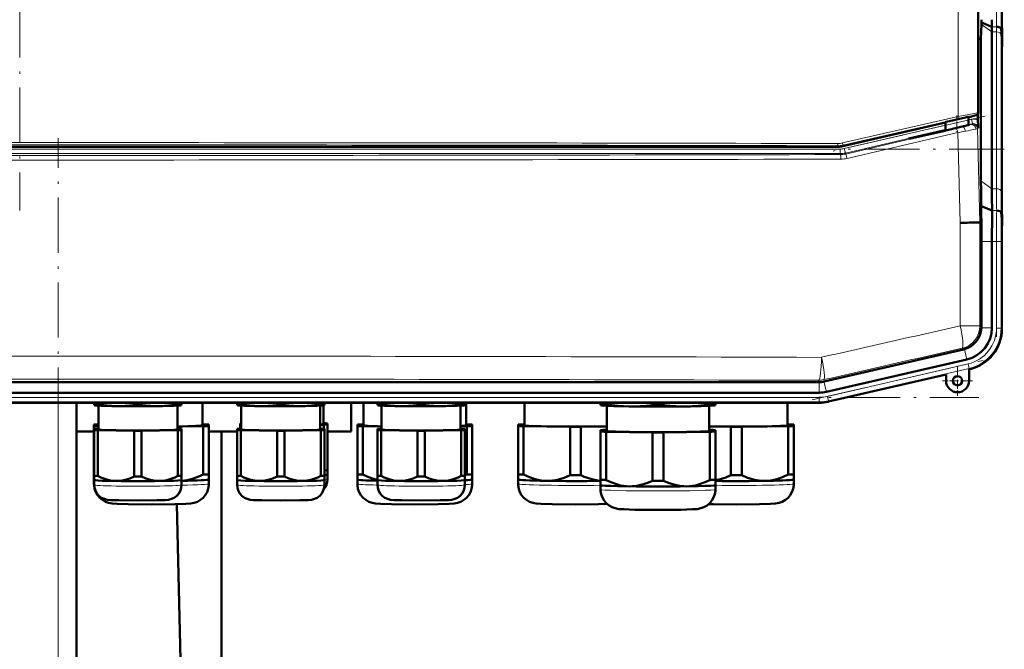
# Model space of a CAD drawing. Extents: x -1351 to 1763, y -1300 to 601.
# Tile 16 of 91: x -1068 to -853, y 243 to 380. Entities that reach past the tile are written whole.
import ezdxf

# ---------------------------------------------------------------- set-up
doc = ezdxf.new("R2010")
doc.units = 0
doc.linetypes.add('DASHDOT', pattern=[18.5, 12, -3, 0.5, -3])

msp = doc.modelspace()

# ---------------------------------------------------------------- linework, layer by layer
at = {"color": 7, "linetype": 'DASHDOT', "lineweight": 18}
for p, q in [((-1067.53, 513.43), (-1067.53, 338.67)), ((-854.87, 481.07), (-854.87, 371.01)), ((-857.32, 359.21), (-891.02, 351.43)), ((-1059.13, -336.54), (-1059.13, 354.36)), ((-853.17, 352.02), (-1281.89, 352.02)), ((-854.87, 333.78), (-854.87, 311.15)), ((-895.01, 297.41), (-857.74, 306.02)), ((-1276.37, 297.97), (-858.69, 297.97))]:
    msp.add_line(p, q, dxfattribs=at)
at = {"color": 7, "lineweight": 18}
for p, q in [((-863.25, 359.08), (-863.25, 493.01)), ((-858.95, 492.2), (-858.95, 359.9)), ((-855.87, 377.53), (-858.17, 379.16)), ((-854.87, 378.63), (-855.87, 378.63)), ((-854.87, 377.53), (-855.87, 377.53)), ((-854.87, 343.39), (-854.87, 377.53)), ((-853.87, 342.71), (-853.87, 376.85)), ((-853.66, 376.04), (-853.7, 376.04)), ((-888.37, 353.35), (-863.25, 359.08)), ((-863.21, 358.6), (-888.32, 352.86)), ((-860.98, 358.36), (-860.34, 358.51)), ((-860.34, 358.51), (-860.11, 357.54)), ((-859.28, 359.37), (-859.33, 359.41)), ((-858.95, 359.9), (-858.89, 359.86)), ((-888, 352.12), (-865.97, 357.21)), ((-865.97, 356.18), (-887.77, 351.15)), ((-887.75, 350.94), (-863.66, 356.56)), ((-860.11, 357.54), (-860.98, 357.34)), ((-860.24, 357.42), (-860.11, 357.54)), ((-858.89, 356.59), (-859.01, 356.47)), ((-859.01, 356.47), (-858.48, 336.03)), ((-863.29, 355.59), (-887.4, 349.97)), ((-862.78, 335.97), (-863.29, 355.59)), ((-1246.16, 352.02), (-888.9, 352.02)), ((-889.42, 352.52), (-889.44, 352.73)), ((-888.9, 352.02), (-888.9, 351.02)), ((-888.3, 352.65), (-888.32, 352.86)), ((-888, 352.12), (-887.77, 351.15)), ((-888.9, 351.02), (-1246.16, 351.02)), ((-888.9, 351.02), (-888.87, 350.81)), ((-887.75, 350.94), (-887.77, 351.15)), ((-855.87, 343.39), (-858.25, 345.07)), ((-854.87, 343.39), (-855.87, 343.39)), ((-854.83, 338.63), (-855.83, 338.63)), ((-862.78, 313.53), (-862.78, 335.97)), ((-858.48, 336.03), (-858.48, 313.53)), ((-858.15, 331.9), (-855.87, 331.9)), ((-855.87, 331.9), (-854.87, 331.9)), ((-853.87, 331.9), (-854.87, 331.9)), ((-854.87, 313.04), (-854.87, 331.9)), ((-853.87, 331.9), (-853.68, 331.9)), ((-853.87, 313.04), (-853.87, 331.9)), ((-862.78, 313.53), (-858.48, 313.53)), ((-858.15, 313.27), (-858.48, 313.53)), ((-858.16, 313.1), (-855.87, 313.1)), ((-853.87, 313.04), (-854.87, 313.04)), ((-853.87, 313.04), (-853.68, 312.89)), ((-862.35, 308.66), (-862.03, 308.4)), ((-861.86, 308.45), (-861.34, 306.21)), ((-891.69, 298.18), (-861.06, 305.25)), ((-861.06, 305.25), (-860.84, 304.28)), ((-891.46, 297.21), (-860.84, 304.28)), ((-860.65, 304.13), (-860.84, 304.28)), ((-893.57, 301.69), (-893.53, 301.26)), ((-893.5, 301.26), (-893.5, 298.97)), ((-892.4, 301.39), (-892.45, 301.82)), ((-892.43, 301.39), (-891.91, 299.15)), ((-1241.56, 297.97), (-893.5, 297.97)), ((-893.5, 296.97), (-893.5, 297.97)), ((-891.46, 297.21), (-891.69, 298.18)), ((-1241.56, 296.97), (-893.5, 296.97)), ((-1059.13, -278.96), (-1059.13, 296.79)), ((-893.5, 296.97), (-893.5, 296.79)), ((-891.46, 297.21), (-891.42, 297.03))]:
    msp.add_line(p, q, dxfattribs=at)
at = {"color": 7, "lineweight": 50}
for p, q in [((-858.89, 492.24), (-858.89, 359.86)), ((-853.68, 471.9), (-853.68, 380.18)), ((-858.16, 379.58), (-858.17, 379.16)), ((-858.15, 380.18), (-858.16, 379.58)), ((-855.87, 378.63), (-858.16, 379.58)), ((-858.17, 379.16), (-858.25, 376.04)), ((-855.87, 343.39), (-855.87, 377.53)), ((-853.7, 376.04), (-853.88, 378.23)), ((-858.89, 376.03), (-858.25, 376.04)), ((-858.25, 376.04), (-858.25, 345.07)), ((-853.68, 338.97), (-853.68, 373.11)), ((-853.68, 338.97), (-853.68, 373.11)), ((-860.98, 357.23), (-860.98, 359.03)), ((-860.87, 358.98), (-860.98, 358.96)), ((-860.3, 359.13), (-860.87, 358.98)), ((-859.28, 359.37), (-860.3, 359.13)), ((-858.91, 358.31), (-858.94, 359.64)), ((-865.97, 357.81), (-888.3, 352.65)), ((-866.73, 355.96), (-873.98, 354.29)), ((-873.59, 354.29), (-866.73, 355.87)), ((-866.73, 355.87), (-865.32, 356.2)), ((-865.97, 356.14), (-866.73, 355.96)), ((-866.73, 355.96), (-866.73, 355.87)), ((-865.97, 357.88), (-865.97, 356.05)), ((-865.32, 356.2), (-864.61, 356.37)), ((-864.61, 356.37), (-864.47, 356.39)), ((-864.47, 356.39), (-863.48, 356.62)), ((-873.59, 354.29), (-873.98, 354.29)), ((-1245.63, 352.52), (-889.42, 352.52)), ((-855.83, 338.63), (-858.21, 339.62)), ((-858.21, 339.62), (-858.18, 337.85)), ((-858.18, 337.85), (-858.14, 336.04)), ((-853.66, 336.04), (-853.83, 338.23)), ((-858.48, 336.03), (-858.83, 336.02)), ((-858.14, 336.04), (-858.48, 336.03)), ((-858.15, 313.27), (-858.15, 331.9)), ((-855.87, 313.1), (-855.87, 331.9)), ((-853.68, 312.89), (-853.68, 331.9)), ((-853.68, 313.09), (-853.68, 331.9)), ((-858.15, 313.27), (-858.16, 313.1)), ((-862.03, 308.4), (-892.4, 301.39)), ((-891.91, 299.15), (-861.34, 306.21)), ((-891.42, 297.03), (-865.85, 302.93)), ((-865.85, 302.93), (-865.85, 301.58)), ((-860.85, 304.08), (-860.65, 304.13)), ((-860.85, 301.58), (-860.85, 304.08)), ((-1241.54, 301.26), (-893.53, 301.26)), ((-893.53, 301.26), (-893.5, 301.26)), ((-908.5, 298.97), (-1221.29, 298.97)), ((-908.5, 298.97), (-893.5, 298.97)), ((-893.5, 296.79), (-1241.56, 296.79)), ((-1055.13, -278.96), (-1055.13, 296.79)), ((-1051.3, 296.44), (-1051.3, 296.79)), ((-1051.3, 296.44), (-1051.3, 296.26)), ((-1051.26, 296.25), (-1051.3, 296.26)), ((-1050.53, 296.4), (-1050.53, 296.79)), ((-1050.4, 290.98), (-1050.4, 296.17)), ((-1042.58, 296.28), (-1042.58, 296.79)), ((-1041.03, 296.28), (-1041.03, 296.79)), ((-1033.2, 296.17), (-1033.2, 290.98)), ((-1033.08, 296.4), (-1033.08, 296.79)), ((-1032.35, 296.25), (-1032.3, 296.26)), ((-1032.3, 296.44), (-1032.3, 296.79)), ((-1032.3, 296.26), (-1032.3, 296.44)), ((-1027.71, 291.88), (-1027.71, 296.79)), ((-1020.18, 296.44), (-1020.18, 296.79)), ((-1020.18, 296.44), (-1020.18, 296.26)), ((-1020.14, 296.25), (-1020.18, 296.26)), ((-1019.41, 296.4), (-1019.41, 296.79)), ((-1019.28, 290.98), (-1019.28, 296.17)), ((-1011.46, 296.28), (-1011.46, 296.79)), ((-1009.91, 296.28), (-1009.91, 296.79)), ((-1002.08, 296.17), (-1002.08, 290.98)), ((-1001.96, 296.4), (-1001.96, 296.79)), ((-1001.41, 296.22), (-1001.41, 292.18)), ((-1001.23, 296.25), (-1001.18, 296.26)), ((-1001.18, 296.44), (-1001.18, 296.79)), ((-1001.18, 296.26), (-1001.18, 296.44)), ((-995.39, 290.54), (-995.39, 296.79)), ((-992.66, 296.79), (-992.66, 291.88)), ((-989.63, 296.44), (-989.63, 296.79)), ((-989.63, 296.44), (-989.63, 296.26)), ((-989.58, 296.25), (-989.63, 296.26)), ((-988.85, 296.4), (-988.85, 296.79)), ((-988.73, 290.98), (-988.73, 296.17)), ((-980.9, 296.28), (-980.9, 296.79)), ((-979.35, 296.28), (-979.35, 296.79)), ((-971.53, 296.17), (-971.53, 290.98)), ((-971.4, 296.4), (-971.4, 296.79)), ((-970.67, 296.25), (-970.63, 296.26)), ((-970.63, 296.44), (-970.63, 296.79)), ((-970.63, 296.26), (-970.63, 296.44)), ((-970.36, 291.88), (-970.36, 296.79)), ((-957.66, 296.79), (-957.66, 291.88)), ((-941.06, 296.47), (-941.06, 296.79)), ((-941.06, 296.47), (-941.06, 296.26)), ((-941, 296.25), (-941.06, 296.26)), ((-939.88, 296.42), (-939.88, 296.79)), ((-939.71, 296.13), (-939.71, 290.68)), ((-929.75, 296.27), (-929.75, 296.79)), ((-927.38, 296.27), (-927.38, 296.79)), ((-917.41, 290.68), (-917.41, 296.13)), ((-917.25, 296.42), (-917.25, 296.79)), ((-916.12, 296.25), (-916.06, 296.26)), ((-916.06, 296.47), (-916.06, 296.79)), ((-916.06, 296.26), (-916.06, 296.47)), ((-900.36, 291.88), (-900.36, 296.79)), ((-1051.36, 292.03), (-1051.36, 291.73)), ((-1051.36, 291.73), (-1051.36, 281.22)), ((-1033.2, 291.59), (-1027.55, 291.67)), ((-1027.55, 292.09), (-1027.71, 292.09)), ((-1027.55, 291.67), (-1027.55, 281.17)), ((-1026.36, 291.73), (-1026.36, 292.03)), ((-1026.36, 291.73), (-1026.36, 281.22)), ((-1019.51, 292.3), (-1019.51, 292.06)), ((-1019.51, 292.06), (-1019.51, 291.13)), ((-1002.08, 292.01), (-1001.29, 292.02)), ((-1001.29, 292.33), (-1001.41, 292.34)), ((-1001.29, 292.02), (-1001.29, 291.1)), ((-1000.51, 292.06), (-1000.51, 292.3)), ((-1000.51, 292.06), (-1000.51, 282.1)), ((-994.01, 292.03), (-994.01, 291.73)), ((-994.01, 291.73), (-994.01, 281.22)), ((-992.66, 292.09), (-992.83, 292.09)), ((-992.83, 291.67), (-988.73, 291.61)), ((-992.83, 291.67), (-992.83, 281.17)), ((-971.53, 291.65), (-970.2, 291.67)), ((-970.2, 292.09), (-970.36, 292.09)), ((-970.2, 291.67), (-970.2, 281.17)), ((-969.01, 291.73), (-969.01, 292.03)), ((-969.01, 291.73), (-969.01, 281.22)), ((-959.01, 292.03), (-959.01, 291.73)), ((-959.01, 291.73), (-959.01, 281.22)), ((-957.66, 292.09), (-957.83, 292.09)), ((-957.83, 291.67), (-947.7, 291.52)), ((-957.83, 291.67), (-957.83, 281.17)), ((-945.33, 291.52), (-939.71, 291.6)), ((-917.41, 291.59), (-912.7, 291.52)), ((-910.33, 291.52), (-900.2, 291.67)), ((-900.2, 292.09), (-900.36, 292.09)), ((-900.2, 291.67), (-900.2, 281.17)), ((-899.01, 291.73), (-899.01, 292.03)), ((-899.01, 291.73), (-899.01, 281.22)), ((-1055.13, 290.54), (-1051.36, 290.54)), ((-1051.3, 291.1), (-1051.3, 290.86)), ((-1051.3, 290.86), (-1051.3, 280.9)), ((-1050.4, 291.13), (-1050.53, 291.13)), ((-1050.53, 290.82), (-1042.58, 290.7)), ((-1050.53, 290.82), (-1050.53, 280.86)), ((-1042.58, 290.7), (-1042.58, 280.74)), ((-1041.03, 290.7), (-1033.08, 290.82)), ((-1041.03, 290.7), (-1041.03, 280.74)), ((-1033.08, 291.13), (-1033.2, 291.13)), ((-1033.08, 290.82), (-1033.08, 280.86)), ((-1032.3, 290.86), (-1032.3, 291.1)), ((-1032.3, 290.86), (-1032.3, 280.9)), ((-1026.36, 290.54), (-1020.18, 290.54)), ((-1023.63, 226.79), (-1023.63, 290.54)), ((-1020.18, 291.1), (-1020.18, 290.86)), ((-1020.18, 290.86), (-1020.18, 280.9)), ((-1019.28, 291.14), (-1019.41, 291.13)), ((-1019.41, 290.82), (-1011.46, 290.7)), ((-1019.41, 290.82), (-1019.41, 280.87)), ((-1011.46, 290.7), (-1011.46, 280.75)), ((-1009.91, 290.7), (-1001.96, 290.82)), ((-1009.91, 290.7), (-1009.91, 280.75)), ((-1001.96, 291.13), (-1002.08, 291.14)), ((-1001.96, 290.82), (-1001.96, 280.87)), ((-1001.18, 290.86), (-1001.18, 291.1)), ((-1001.18, 290.86), (-1001.18, 280.9)), ((-1000.51, 290.54), (-995.39, 290.54)), ((-989.63, 291.1), (-989.63, 290.86)), ((-989.63, 290.86), (-989.63, 280.9)), ((-988.73, 291.13), (-988.85, 291.13)), ((-988.85, 290.82), (-980.9, 290.7)), ((-988.85, 290.82), (-988.85, 280.86)), ((-980.9, 290.7), (-980.9, 280.74)), ((-979.35, 290.7), (-971.4, 290.82)), ((-979.35, 290.7), (-979.35, 280.74)), ((-971.4, 291.13), (-971.53, 291.13)), ((-971.4, 290.82), (-971.4, 280.86)), ((-970.63, 290.86), (-970.63, 291.1)), ((-970.63, 290.86), (-970.63, 280.9)), ((-947.7, 291.52), (-947.7, 281.01)), ((-945.33, 291.52), (-945.33, 281.01)), ((-941.06, 290.83), (-941.06, 290.53)), ((-941.06, 290.53), (-941.06, 280.02)), ((-939.71, 290.89), (-939.88, 290.89)), ((-939.88, 290.47), (-929.75, 290.32)), ((-939.88, 290.47), (-939.88, 279.97)), ((-929.75, 290.32), (-929.75, 279.81)), ((-927.38, 290.32), (-917.25, 290.47)), ((-927.38, 290.32), (-927.38, 279.81)), ((-917.25, 290.89), (-917.41, 290.89)), ((-917.25, 290.47), (-917.25, 279.97)), ((-916.06, 290.53), (-916.06, 290.83)), ((-916.06, 290.53), (-916.06, 280.02)), ((-912.7, 291.52), (-912.7, 281.01)), ((-910.33, 291.52), (-910.33, 281.01)), ((-1051.36, 281.22), (-1051.36, 280.07)), ((-1051.3, 280.9), (-1051.3, 279.97)), ((-1032.3, 279.97), (-1032.3, 280.9)), ((-1026.36, 280.07), (-1026.36, 281.22)), ((-1020.18, 280.9), (-1020.18, 279.97)), ((-1001.18, 279.97), (-1001.18, 280.9)), ((-1000.52, 281.17), (-1000.51, 281.17)), ((-1000.51, 281.17), (-1000.51, 282.1)), ((-1000.51, 281.17), (-1000.51, 280.08)), ((-994.01, 281.22), (-994.01, 280.07)), ((-989.63, 280.9), (-989.63, 279.97)), ((-970.63, 279.97), (-970.63, 280.9)), ((-969.01, 280.07), (-969.01, 281.22)), ((-959.01, 281.22), (-959.01, 280.07)), ((-899.01, 280.07), (-899.01, 281.22)), ((-1051.36, 280.07), (-1051.36, 279.12)), ((-1051.35, 280.07), (-1051.36, 280.07)), ((-1051.3, 278.88), (-1051.3, 279.97)), ((-1051.3, 279.96), (-1051.3, 279.97)), ((-1032.31, 279.96), (-1032.3, 279.97)), ((-1032.3, 279.97), (-1032.3, 278.88)), ((-1026.36, 279.12), (-1026.36, 280.07)), ((-1026.36, 280.07), (-1026.36, 280.07)), ((-1020.18, 278.88), (-1020.18, 279.97)), ((-1020.18, 279.96), (-1020.18, 279.97)), ((-1001.19, 279.96), (-1001.18, 279.97)), ((-1001.18, 279.97), (-1001.18, 278.88)), ((-994.01, 280.07), (-994.01, 279.12)), ((-994.01, 280.07), (-994.01, 280.07)), ((-989.63, 278.88), (-989.63, 279.97)), ((-989.62, 279.96), (-989.63, 279.97)), ((-970.63, 279.97), (-970.63, 278.88)), ((-970.63, 279.96), (-970.63, 279.97)), ((-969.02, 280.07), (-969.01, 280.07)), ((-969.01, 279.12), (-969.01, 280.07)), ((-959.01, 280.07), (-959.01, 279.12)), ((-959.01, 280.07), (-959.01, 280.07)), ((-941.06, 280.02), (-941.06, 278.87)), ((-941.06, 278.87), (-941.06, 277.92)), ((-941.06, 278.87), (-941.06, 278.87)), ((-916.07, 278.87), (-916.06, 278.87)), ((-916.06, 278.87), (-916.06, 280.02)), ((-916.06, 277.92), (-916.06, 278.87)), ((-899.02, 280.07), (-899.01, 280.07)), ((-899.01, 279.12), (-899.01, 280.07)), ((-1030.68, 167.14), (-1033.32, 274.72))]:
    msp.add_line(p, q, dxfattribs=at)
at = {"color": 7, "linetype": 'DASHDOT', "lineweight": 18, "ltscale": 0.089713}
msp.add_line((-863.48, 359.34), (-863.48, 355.75), dxfattribs=at)
at = {"color": 7, "linetype": 'DASHDOT', "lineweight": 18, "ltscale": 0.019614}
msp.add_line((-863.48, 356.56), (-863.48, 357.34), dxfattribs=at)
at = {"color": 7, "linetype": 'DASHDOT', "lineweight": 18, "ltscale": 0.1625}
for p, q in [((-863.35, 304.83), (-863.35, 298.33)), ((-860.1, 301.58), (-866.6, 301.58))]:
    msp.add_line(p, q, dxfattribs=at)
at = {"color": 7, "lineweight": 50}
for points in [[(-862.92, 358.63), (-865.08, 358.12), (-865.87, 357.92), (-865.96, 357.89), (-865.97, 357.88), (-865.97, 357.88)], [(-860.98, 359.03), (-860.99, 359.04), (-860.99, 359.04), (-861, 359.04), (-861.1, 359.02), (-861.94, 358.85), (-862.92, 358.63)], [(-863.48, 356.62), (-862.03, 356.97), (-861.06, 357.21), (-860.9, 357.26), (-860.88, 357.27), (-860.88, 357.27)], [(-860.88, 357.27), (-860.88, 357.27), (-860.88, 357.27), (-860.89, 357.27), (-860.98, 357.26)], [(-1046.55, 296.06), (-1048.53, 296.16), (-1050.53, 296.4)], [(-1042.58, 296.28), (-1044.58, 296.1), (-1046.55, 296.06)], [(-1037.05, 296.06), (-1039.03, 296.1), (-1041.03, 296.28)], [(-1033.08, 296.4), (-1035.08, 296.16), (-1037.05, 296.06)], [(-1015.43, 296.06), (-1017.41, 296.16), (-1019.41, 296.4)], [(-1011.46, 296.28), (-1013.46, 296.1), (-1015.43, 296.06)], [(-1005.93, 296.06), (-1007.91, 296.1), (-1009.91, 296.28)], [(-1001.96, 296.4), (-1003.96, 296.16), (-1005.93, 296.06)], [(-984.88, 296.06), (-986.85, 296.16), (-988.85, 296.4)], [(-980.9, 296.28), (-982.91, 296.1), (-984.88, 296.06)], [(-975.38, 296.06), (-977.35, 296.1), (-979.35, 296.28)], [(-971.4, 296.4), (-973.41, 296.16), (-975.38, 296.06)], [(-934.81, 295.99), (-936.07, 296.04), (-937.33, 296.12), (-938.59, 296.25), (-939.88, 296.42)], [(-929.75, 296.27), (-931.11, 296.13), (-932.45, 296.04), (-933.63, 296), (-934.81, 295.99)], [(-922.31, 295.99), (-923.49, 296), (-924.67, 296.04), (-926.01, 296.13), (-927.38, 296.27)], [(-917.25, 296.42), (-918.53, 296.25), (-919.8, 296.12), (-921.05, 296.04), (-922.31, 295.99)], [(-1046.55, 279.76), (-1047.45, 279.82), (-1048.33, 280), (-1049.21, 280.28), (-1049.87, 280.55), (-1050.53, 280.86)], [(-1033.08, 280.86), (-1033.74, 280.55), (-1034.4, 280.28), (-1035.28, 280), (-1036.16, 279.82), (-1037.05, 279.76)], [(-1027.55, 281.17), (-1028.73, 280.63), (-1029.91, 280.21), (-1031.1, 279.93), (-1032.3, 279.8)], [(-1015.43, 279.76), (-1016.33, 279.83), (-1017.21, 280), (-1018.09, 280.28), (-1018.75, 280.55), (-1019.41, 280.87)], [(-1001.96, 280.87), (-1002.62, 280.55), (-1003.28, 280.28), (-1004.16, 280), (-1005.04, 279.83), (-1005.93, 279.76)], [(-989.63, 280), (-990.7, 280.29), (-991.76, 280.68), (-992.83, 281.17)], [(-984.88, 279.76), (-985.77, 279.82), (-986.65, 280), (-987.53, 280.28), (-988.19, 280.55), (-988.85, 280.86)], [(-971.4, 280.86), (-972.06, 280.55), (-972.72, 280.28), (-973.6, 280), (-974.48, 279.82), (-975.38, 279.76)], [(-952.76, 279.79), (-953.39, 279.82), (-954.01, 279.89), (-954.66, 280.01), (-955.31, 280.17), (-956.57, 280.6), (-957.83, 281.17)], [(-947.7, 281.01), (-948.96, 280.48), (-950.22, 280.09), (-950.87, 279.95), (-951.52, 279.85), (-952.14, 279.8), (-952.76, 279.79)], [(-941.06, 279.81), (-942.02, 279.93), (-942.97, 280.13), (-943.91, 280.43), (-944.62, 280.7), (-945.33, 281.01)], [(-912.7, 281.01), (-913.82, 280.54), (-914.94, 280.17), (-916.06, 279.92)], [(-905.26, 279.79), (-905.89, 279.8), (-906.51, 279.85), (-907.16, 279.95), (-907.81, 280.09), (-909.07, 280.48), (-910.33, 281.01)], [(-900.2, 281.17), (-901.46, 280.6), (-902.72, 280.17), (-903.37, 280.01), (-904.02, 279.89), (-904.64, 279.82), (-905.26, 279.79)], [(-1038.86, 274.67), (-1043.93, 274.71), (-1046.33, 274.79), (-1047.41, 274.86), (-1048.17, 275), (-1048.86, 275.25), (-1049.53, 275.63), (-1050.11, 276.12), (-1050.6, 276.7), (-1050.97, 277.36), (-1051.23, 278.07), (-1051.35, 278.82), (-1051.36, 279.12)], [(-1041.8, 275.52), (-1045.93, 275.56), (-1047.72, 275.62), (-1048.5, 275.69), (-1049.1, 275.84), (-1049.73, 276.12), (-1050.28, 276.53), (-1050.73, 277.05), (-1051.06, 277.66), (-1051.25, 278.31), (-1051.3, 278.88)], [(-1042.58, 280.74), (-1043.57, 280.32), (-1044.56, 280), (-1045.55, 279.81), (-1046.55, 279.76)], [(-1041.8, 275.52), (-1037.68, 275.56), (-1035.89, 275.62), (-1035.11, 275.69), (-1034.5, 275.84), (-1033.88, 276.12), (-1033.33, 276.53), (-1032.88, 277.05), (-1032.55, 277.66), (-1032.36, 278.31), (-1032.3, 278.88)], [(-1037.05, 279.76), (-1038.06, 279.81), (-1039.05, 280), (-1040.04, 280.32), (-1041.03, 280.74)], [(-1038.86, 274.67), (-1033.78, 274.71), (-1031.39, 274.79), (-1030.31, 274.86), (-1029.55, 275), (-1028.85, 275.25), (-1028.19, 275.63), (-1027.6, 276.12), (-1027.12, 276.7), (-1026.74, 277.36), (-1026.49, 278.07), (-1026.37, 278.82), (-1026.36, 279.12)], [(-1010.68, 275.52), (-1014.81, 275.56), (-1016.6, 275.62), (-1017.38, 275.69), (-1017.98, 275.84), (-1018.61, 276.12), (-1019.16, 276.53), (-1019.61, 277.05), (-1019.94, 277.66), (-1020.13, 278.31), (-1020.18, 278.88)], [(-1011.46, 280.75), (-1012.45, 280.32), (-1013.44, 280), (-1014.43, 279.81), (-1015.43, 279.76)], [(-1010.68, 275.52), (-1006.55, 275.56), (-1004.76, 275.62), (-1003.99, 275.69), (-1003.38, 275.84), (-1002.76, 276.12), (-1002.21, 276.53), (-1001.76, 277.05), (-1001.43, 277.66), (-1001.23, 278.31), (-1001.18, 278.88)], [(-1005.93, 279.76), (-1006.94, 279.81), (-1007.93, 280), (-1008.92, 280.32), (-1009.91, 280.75)], [(-981.51, 274.67), (-986.59, 274.71), (-988.99, 274.79), (-990.06, 274.86), (-990.82, 275), (-991.52, 275.25), (-992.18, 275.63), (-992.77, 276.12), (-993.25, 276.7), (-993.63, 277.36), (-993.88, 278.07), (-994, 278.82), (-994.01, 279.12)], [(-980.13, 275.52), (-984.26, 275.56), (-986.05, 275.62), (-986.82, 275.69), (-987.43, 275.84), (-988.05, 276.12), (-988.6, 276.53), (-989.05, 277.05), (-989.38, 277.66), (-989.58, 278.31), (-989.63, 278.88)], [(-980.9, 280.74), (-981.89, 280.32), (-982.88, 280), (-983.87, 279.81), (-984.88, 279.76)], [(-981.51, 274.67), (-976.44, 274.71), (-974.04, 274.79), (-972.97, 274.86), (-972.2, 275), (-971.51, 275.25), (-970.84, 275.63), (-970.26, 276.12), (-969.77, 276.7), (-969.4, 277.36), (-969.15, 278.07), (-969.02, 278.82), (-969.01, 279.12)], [(-980.13, 275.52), (-976, 275.56), (-974.21, 275.62), (-973.43, 275.69), (-972.83, 275.84), (-972.2, 276.12), (-971.65, 276.53), (-971.2, 277.05), (-970.87, 277.66), (-970.68, 278.31), (-970.63, 278.88)], [(-975.38, 279.76), (-976.38, 279.81), (-977.37, 280), (-978.36, 280.32), (-979.35, 280.74)], [(-946.51, 274.67), (-951.59, 274.71), (-953.99, 274.79), (-955.06, 274.86), (-955.82, 275), (-956.52, 275.25), (-957.18, 275.63), (-957.77, 276.12), (-958.25, 276.7), (-958.63, 277.36), (-958.88, 278.07), (-959, 278.82), (-959.01, 279.12)], [(-934.81, 278.59), (-935.43, 278.62), (-936.05, 278.69), (-936.71, 278.81), (-937.36, 278.97), (-938.62, 279.4), (-939.88, 279.97)], [(-929.75, 279.81), (-931.01, 279.28), (-932.27, 278.89), (-932.91, 278.75), (-933.57, 278.66), (-934.19, 278.6), (-934.81, 278.59)], [(-922.31, 278.59), (-922.94, 278.6), (-923.56, 278.66), (-924.21, 278.75), (-924.86, 278.89), (-926.12, 279.28), (-927.38, 279.81)], [(-917.25, 279.97), (-918.51, 279.4), (-919.77, 278.97), (-920.42, 278.81), (-921.07, 278.69), (-921.69, 278.62), (-922.31, 278.59)], [(-911.51, 274.67), (-906.44, 274.71), (-904.04, 274.79), (-902.97, 274.86), (-902.2, 275), (-901.51, 275.25), (-900.84, 275.63), (-900.26, 276.12), (-899.77, 276.7), (-899.4, 277.36), (-899.15, 278.07), (-899.02, 278.82), (-899.01, 279.12)], [(-928.56, 273.47), (-933.64, 273.51), (-936.04, 273.59), (-937.11, 273.66), (-937.87, 273.81), (-938.57, 274.05), (-939.23, 274.43), (-939.82, 274.92), (-940.3, 275.5), (-940.68, 276.16), (-940.93, 276.87), (-941.05, 277.62), (-941.06, 277.92)], [(-928.56, 273.47), (-923.49, 273.51), (-921.09, 273.59), (-920.01, 273.66), (-919.25, 273.81), (-918.56, 274.05), (-917.89, 274.43), (-917.31, 274.92), (-916.82, 275.5), (-916.45, 276.16), (-916.19, 276.87), (-916.07, 277.62), (-916.06, 277.92)], [(-946.51, 274.67), (-941.51, 274.71), (-939.65, 274.76)], [(-911.51, 274.67), (-916.51, 274.71), (-917.51, 274.73)]]:
    msp.add_lwpolyline(points, dxfattribs=at)
at = {"color": 7, "lineweight": 18}
for points in [[(-863.25, 359.08), (-859.75, 359.78), (-859.07, 359.89), (-858.97, 359.9), (-858.95, 359.9), (-858.95, 359.9), (-858.95, 359.9)], [(-859.33, 359.41), (-859.34, 359.41), (-859.35, 359.41), (-859.42, 359.41), (-860.07, 359.29), (-863.21, 358.6)], [(-860.52, 357.33), (-860.28, 357.4), (-860.24, 357.42), (-860.24, 357.42)], [(-859.01, 356.47), (-859.02, 356.47), (-859.06, 356.45), (-859.36, 356.38)]]:
    msp.add_lwpolyline(points, dxfattribs=at)
at = {"color": 7, "lineweight": 50}
msp.add_circle((-863.35, 301.58), 1, dxfattribs=at)
for centre, radius, start, end in [((-990.66, 380.15), 134.79, 359.3521, 0.0124), ((-1211.4, 380.1), 357.71, 359.3493, 0.0128), ((-506.6, 380.09), 347.08, 179.9853, 180.6691), ((-935.69, 377.44), 79.82, 0.0641, 0.8524), ((-1066.1, 372.86), 212.42, 0.0663, 0.8563), ((-646.32, 372.86), 207.36, 179.1212, 179.9305), ((-859.39, 359.86), 0.5, 282.998, 0.002), ((-919.41, 356.78), 60.52, 359.8196, 1.4448), ((-466.79, 345.54), 391.46, 180.0681, 180.8669), ((-516.09, 343.79), 339.78, 180.0681, 180.8707), ((-646.46, 339.22), 207.22, 180.0687, 180.8785), ((-285.62, 332.04), 570.24, 179.3376, 180.0139), ((-878.26, 1541.64), 1205.77, 270.73585, 270.92354), ((-165.67, 331.92), 692.49, 179.65945, 180.00195), ((-506.1, 331.98), 347.59, 179.3315, 180.0144), ((-863.16, 313.28), 5, 285.1029, 357.9073), ((-862.93, 313.1), 7.06, 282.9968, 0.0034), ((-862.67, 312.89), 8.99, 282.9916, 0.0084), ((-863.35, 301.58), 2.5, 180, 360), ((-893.5, 306.04), 7.06, 270.0004, 282.9994), ((-893.5, 306.04), 9.25, 270.0004, 282.9992), ((-893.5, 306.04), 9.25, 270.0004, 282.9993), ((-977.85, 296.33), 16.98, 295.1665, 296.77), ((-1003.72, 280.08), 3.21, 318.4645, 359.9956)]:
    msp.add_arc(centre, radius, start, end, dxfattribs=at)
at = {"color": 7, "lineweight": 18}
for centre, radius, start, end in [((-991.03, 380.15), 136.17, 359.358, 0.0116), ((-1025.34, 380.15), 171.47, 359.3589, 0.0116), ((-935.3, 377.44), 80.44, 0.0631, 0.8454), ((-955.13, 376.74), 101.27, 0.063, 0.8443), ((-859.89, 356.56), 2, 60.6635, 103.005), ((-859.45, 359.9), 0.5, 283.0159, 359.9841), ((-909.75, 554.24), 202.98, 283.1255, 283.506), ((-920.23, 652.44), 302.27, 280.857, 281.1749), ((-889.32, 469.39), 115.71, 283.48, 284.0366), ((-880.49, 453.18), 99.08, 280.9623, 282.3111), ((-869.69, 391.16), 35.05, 283.9245, 285.1673), ((-859.89, 356.56), 0.999, 1.46, 103.0819), ((-1067.53, -83432.53), 83785.95, 89.8781793, 90.1218189), ((-1067.53, -83375.62), 83728.55, 89.8781383, 90.1218667), ((-889.43, 357.73), 5, 269.8884, 282.8902), ((-889.37, 357.72), 4.49, 269.8605, 282.8892), ((-888.9, 356.02), 4, 270.0047, 282.9953), ((-1067.53, 84162.2), 83812.57, 269.8777849, 270.1222169), ((-1067.53, 84048.66), 83698.04, 269.877703, 270.1222989), ((-888.89, 355.81), 5, 270.1491, 283.1472), ((-888.76, 355.81), 5.99, 270.1091, 283.1288), ((-515.73, 343.79), 339.14, 180.0682, 180.8723), ((-535.62, 343.09), 318.25, 180.0684, 180.8743), ((-285.76, 332.04), 569.11, 179.3363, 180.014), ((-319.89, 332.03), 533.98, 179.3347, 180.0141), ((11842.13, -55826.91), 57560.09, 102.7515764, 102.7824078), ((-862.86, 313.04), 7.99, 282.9916, 0.0084), ((-862.86, 313.04), 8.99, 282.9997, 0.0003), ((-1067.53, -55722.61), 56029.56, 89.821502, 90.178496), ((11803.6, -55468.84), 57197.52, 102.793766, 102.824687), ((-1067.53, -55347.36), 55649.31, 89.820894, 90.179104), ((-893.5, 306.04), 8.06, 270.0004, 282.9994), ((-893.5, 306.04), 9.06, 270.0004, 282.9992)]:
    msp.add_arc(centre, radius, start, end, dxfattribs=at)
at = {"color": 7, "lineweight": 50}
for centre, major_axis, ratio, start_param, end_param in [((-854.88, 378.21), (1, 0), 0.414215, 0.032067, 1.567956), ((-889.42, 357.52), (4.97, 0.57), 0.999846, 4.59896, 4.825818), ((-854.83, 338.21), (1, 0), 0.414215, 0.032067, 1.567956), ((-863.15, 313.27), (-3.11, -3.91), 0.999441, 0.899117, 0.934706), ((-893.53, 306.26), (4.97, 0.57), 0.999653, 4.604077, 4.825796), ((-1041.8, 296.56), (-10.55, 0), 0.026177, 0.449938, 0.597259), ((-1041.8, 296.28), (9.5, 0), 0.026177, 3.239479, 4.18879), ((-1041.8, 296.28), (9.5, 0), 0.026177, 4.18879, 6.185299), ((-1041.8, 296.56), (-10.55, 0), 0.026177, 1.497136, 1.644457), ((-1041.8, 296.56), (-10.55, 0), 0.026177, 2.544333, 2.691654), ((-1010.68, 296.56), (-10.55, 0), 0.026177, 0.449938, 0.597259), ((-1010.68, 296.28), (9.5, 0), 0.026177, 3.239479, 4.18879), ((-1010.68, 296.28), (9.5, 0), 0.026177, 4.18879, 6.185299), ((-1010.68, 296.56), (-10.55, 0), 0.026177, 1.497136, 1.644457), ((-1010.68, 296.56), (-10.55, 0), 0.026177, 2.544333, 2.691654), ((-980.13, 296.56), (-10.55, 0), 0.026177, 0.449938, 0.597259), ((-980.13, 296.28), (9.5, 0), 0.026177, 3.239479, 4.18879), ((-980.13, 296.28), (9.5, 0), 0.026177, 4.18879, 6.185299), ((-980.13, 296.56), (-10.55, 0), 0.026177, 1.497136, 1.644457), ((-980.13, 296.56), (-10.55, 0), 0.026177, 2.544333, 2.691654), ((-928.56, 296.63), (-13.8, 0), 0.026177, 0.437539, 0.609658), ((-928.56, 296.28), (12.5, 0), 0.026177, 3.239482, 4.18879), ((-928.56, 296.28), (12.5, 0), 0.026177, 4.18879, 6.185296), ((-928.56, 296.63), (-13.8, 0), 0.026177, 1.484737, 1.656856), ((-928.56, 296.63), (-13.8, 0), 0.026177, 2.531934, 2.704054), ((-1038.86, 291.88), (13.8, 0), 0.026177, 2.561928, 2.704054), ((-1038.86, 291.88), (13.8, 0), 0.026177, 3.579132, 3.721257), ((-1038.86, 291.88), (11.15, 0), 0.026177, 5.244215, 6.283185), ((-1038.86, 291.88), (13.8, 0), 0.026177, 0.437539, 0.609658), ((-1038.86, 291.88), (13.8, 0), 0.026177, 5.673527, 5.845646), ((-1010.01, 292.18), (10.55, 0), 0.026177, 2.64382, 2.691654), ((-1010.01, 292.18), (10.55, 0), 0.026177, 3.591531, 3.639365), ((-1010.01, 292.18), (8.6, 0), 0.026177, 5.885916, 6.283185), ((-1010.01, 292.18), (10.55, 0), 0.026177, 0.449938, 0.597259), ((-1010.01, 292.18), (10.55, 0), 0.026177, 5.685926, 5.833247), ((-981.51, 291.88), (13.8, 0), 0.026177, 2.531934, 2.704054), ((-981.51, 291.88), (13.8, 0), 0.026177, 3.579132, 3.751251), ((-981.51, 291.88), (11.15, 0), 0.026177, 3.141593, 4.008814), ((-981.51, 291.88), (11.15, 0), 0.026177, 5.822266, 6.283185), ((-981.51, 291.88), (13.8, 0), 0.026177, 0.437539, 0.609658), ((-981.51, 291.88), (13.8, 0), 0.026177, 5.673527, 5.845646), ((-946.51, 291.88), (13.8, 0), 0.026177, 2.531934, 2.704054), ((-946.51, 291.88), (13.8, 0), 0.026177, 3.579132, 3.751251), ((-946.51, 291.88), (11.15, 0), 0.026177, 3.141593, 5.368516), ((-911.51, 291.88), (11.15, 0), 0.026177, 4.155015, 6.283185), ((-911.51, 291.88), (13.8, 0), 0.026177, 0.437539, 0.609658), ((-911.51, 291.88), (13.8, 0), 0.026177, 5.673527, 5.845646), ((-1041.8, 290.98), (10.55, 0), 0.026177, 2.544333, 2.691654), ((-1041.8, 290.98), (10.55, 0), 0.026177, 3.591531, 3.738852), ((-1041.8, 290.98), (8.6, 0), 0.026177, 3.141593, 6.283185), ((-1041.8, 290.98), (10.55, 0), 0.026177, 4.638729, 4.786049), ((-1041.8, 290.98), (10.55, 0), 0.026177, 0.449938, 0.597259), ((-1041.8, 290.98), (10.55, 0), 0.026177, 5.685926, 5.833247), ((-1010.68, 290.98), (10.55, 0), 0.026177, 2.544333, 2.691654), ((-1010.68, 290.98), (10.55, 0), 0.026177, 3.591531, 3.738852), ((-1010.68, 290.98), (8.6, 0), 0.026177, 3.141593, 6.283185), ((-1010.68, 290.98), (10.55, 0), 0.026177, 4.638729, 4.786049), ((-1010.68, 290.98), (10.55, 0), 0.026177, 0.449938, 0.597259), ((-1010.68, 290.98), (10.55, 0), 0.026177, 5.685926, 5.833247), ((-980.13, 290.98), (10.55, 0), 0.026177, 2.544333, 2.691654), ((-980.13, 290.98), (10.55, 0), 0.026177, 3.591531, 3.738852), ((-980.13, 290.98), (8.6, 0), 0.026177, 3.141593, 6.283185), ((-980.13, 290.98), (10.55, 0), 0.026177, 4.638729, 4.786049), ((-980.13, 290.98), (10.55, 0), 0.026177, 0.449938, 0.597259), ((-980.13, 290.98), (10.55, 0), 0.026177, 5.685926, 5.833247), ((-946.51, 291.88), (13.8, 0), 0.026177, 4.626329, 4.798449), ((-928.56, 290.68), (13.8, 0), 0.026177, 2.531934, 2.704054), ((-928.56, 290.68), (13.8, 0), 0.026177, 3.579132, 3.751251), ((-928.56, 290.68), (11.15, 0), 0.026177, 3.141593, 6.283185), ((-928.56, 290.68), (13.8, 0), 0.026177, 4.626329, 4.798449), ((-928.56, 290.68), (13.8, 0), 0.026177, 0.437539, 0.609658), ((-928.56, 290.68), (13.8, 0), 0.026177, 5.673527, 5.845646), ((-911.51, 291.88), (13.8, 0), 0.026177, 4.626329, 4.798449), ((-1038.86, 281.37), (-13.8, 0), 0.026177, 0.437539, 0.446729), ((-1041.8, 281.02), (-10.55, 0), 0.026177, 0.449938, 0.597259), ((-1041.8, 281.02), (-10.55, 0), 0.026177, 2.544333, 2.691654), ((-1038.86, 281.37), (-13.8, 0), 0.026177, 2.531934, 2.704054), ((-1010.68, 281.02), (-10.55, 0), 0.026177, 0.449938, 0.597259), ((-1010.68, 281.02), (-10.55, 0), 0.026177, 2.544333, 2.691654), ((-1010.01, 282.22), (-10.55, 0), 0.026177, 2.562554, 2.691654), ((-1010.01, 281.17), (9.5, 0), 0.026177, 5.905314, 6.256996), ((-981.51, 281.37), (-13.8, 0), 0.026177, 0.437539, 0.609658), ((-980.13, 281.02), (-10.55, 0), 0.026177, 0.449938, 0.597259), ((-980.13, 281.02), (-10.55, 0), 0.026177, 2.544333, 2.691654), ((-981.51, 281.37), (-13.8, 0), 0.026177, 2.531934, 2.704054), ((-946.51, 281.37), (-13.8, 0), 0.026177, 0.437539, 0.609658), ((-946.51, 281.37), (-13.8, 0), 0.026177, 1.484737, 1.656856), ((-911.51, 281.37), (-13.8, 0), 0.026177, 1.484737, 1.656856), ((-911.51, 281.37), (-13.8, 0), 0.026177, 2.531934, 2.704054), ((-1038.86, 280.07), (12.5, 0), 0.026177, 3.167782, 3.234803), ((-1041.8, 279.97), (9.5, 0), 0.026177, 3.167782, 6.256996), ((-1041.8, 281.02), (-10.55, 0), 0.026177, 1.497136, 1.644457), ((-1038.86, 280.07), (12.5, 0), 0.026177, 5.26433, 6.256996), ((-1010.68, 279.97), (9.5, 0), 0.026177, 3.167782, 6.256996), ((-1010.68, 281.02), (-10.55, 0), 0.026177, 1.497136, 1.644457), ((-981.51, 280.07), (12.5, 0), 0.026177, 3.167782, 4.006016), ((-980.13, 279.97), (9.5, 0), 0.026177, 3.167782, 6.256996), ((-980.13, 281.02), (-10.55, 0), 0.026177, 1.497136, 1.644457), ((-981.51, 280.07), (12.5, 0), 0.026177, 5.769462, 6.256996), ((-946.51, 280.07), (12.5, 0), 0.026177, 3.167782, 5.163725), ((-928.56, 280.17), (-13.8, 0), 0.026177, 0.437539, 0.609658), ((-928.56, 278.87), (12.5, 0), 0.026177, 3.167782, 6.256996), ((-928.56, 280.17), (-13.8, 0), 0.026177, 1.484737, 1.656856), ((-928.56, 280.17), (-13.8, 0), 0.026177, 2.531934, 2.704054), ((-911.51, 280.07), (12.5, 0), 0.026177, 4.34001, 6.256996)]:
    msp.add_ellipse(centre, major_axis=major_axis, ratio=ratio, start_param=start_param, end_param=end_param, dxfattribs=at)
at = {"color": 7, "lineweight": 18}
for centre, major_axis, ratio, start_param, end_param in [((-854.87, 376.82), (-1, 0), 0.707107, 3.176499, 4.712389), ((-863.32, 359.08), (0.111, -0.487), 0.135841, 0.017617, 1.539787), ((-863.43, 355.59), (0.227, -0.974), 0.135666, 1.539144, 3.123976), ((-862.12, 355.9), (0.234, -0.972), 0.460439, 1.469807, 3.121928), ((-860.29, 356.36), (0.266, -0.964), 0.924796, 1.34401, 3.095701), ((-860.01, 356.45), (-0.682, 0.732), 0.99939, 3.988967, 5.7599), ((-889.44, 353.23), (-0.001, -0.5), 0.121453, 0.017583, 1.571056), ((-888.43, 353.35), (0.111, -0.487), 0.119115, 0.017578, 1.543566), ((-888.9, 356.02), (4.97, 0.57), 0.999846, 4.59896, 4.825818), ((-888.87, 349.81), (0, -1), 0.121885, 1.570535, 3.124008), ((-887.53, 349.97), (0.227, -0.974), 0.119647, 1.542916, 3.124013), ((-854.87, 342.68), (-1, 0), 0.707107, 3.176499, 4.712389), ((-863.47, 313.53), (1.11, -4.88), 0.136195, 0.026426, 1.539879), ((-863.47, 313.53), (-3.11, -3.91), 0.999441, 0.899117, 2.242476), ((-893.57, 306.69), (-0.02, -5), 0.119003, 0.026367, 1.57117), ((-893.57, 306.69), (1.11, -4.88), 0.116076, 0.026358, 1.544378), ((-893.57, 306.69), (-4.97, -0.57), 0.999653, 1.457389, 1.684204), ((-1038.86, 279.12), (12.5, 0), 0.026177, 3.141593, 3.234813), ((-1041.8, 278.88), (9.5, 0), 0.026177, 3.141593, 5.235988), ((-1041.8, 278.88), (9.5, 0), 0.026177, 5.235988, 6.283185), ((-1038.86, 279.12), (12.5, 0), 0.026177, 5.264309, 6.283185), ((-1010.68, 278.88), (9.5, 0), 0.026177, 3.141593, 5.235988), ((-1010.68, 278.88), (9.5, 0), 0.026177, 5.235988, 6.283185), ((-1010.01, 280.08), (9.5, 0), 0.026177, 5.905319, 6.283185), ((-981.51, 279.12), (12.5, 0), 0.026177, 3.141593, 4.006019), ((-980.13, 278.88), (9.5, 0), 0.026177, 3.141593, 5.235988), ((-980.13, 278.88), (9.5, 0), 0.026177, 5.235988, 6.283185), ((-981.51, 279.12), (12.5, 0), 0.026177, 5.769447, 6.283185), ((-946.51, 279.12), (12.5, 0), 0.026177, 3.141593, 5.163724), ((-911.51, 279.12), (12.5, 0), 0.026177, 4.34001, 6.283185), ((-928.56, 277.92), (12.5, 0), 0.026177, 3.141593, 6.283185)]:
    msp.add_ellipse(centre, major_axis=major_axis, ratio=ratio, start_param=start_param, end_param=end_param, dxfattribs=at)

doc.saveas('drawing.dxf')
